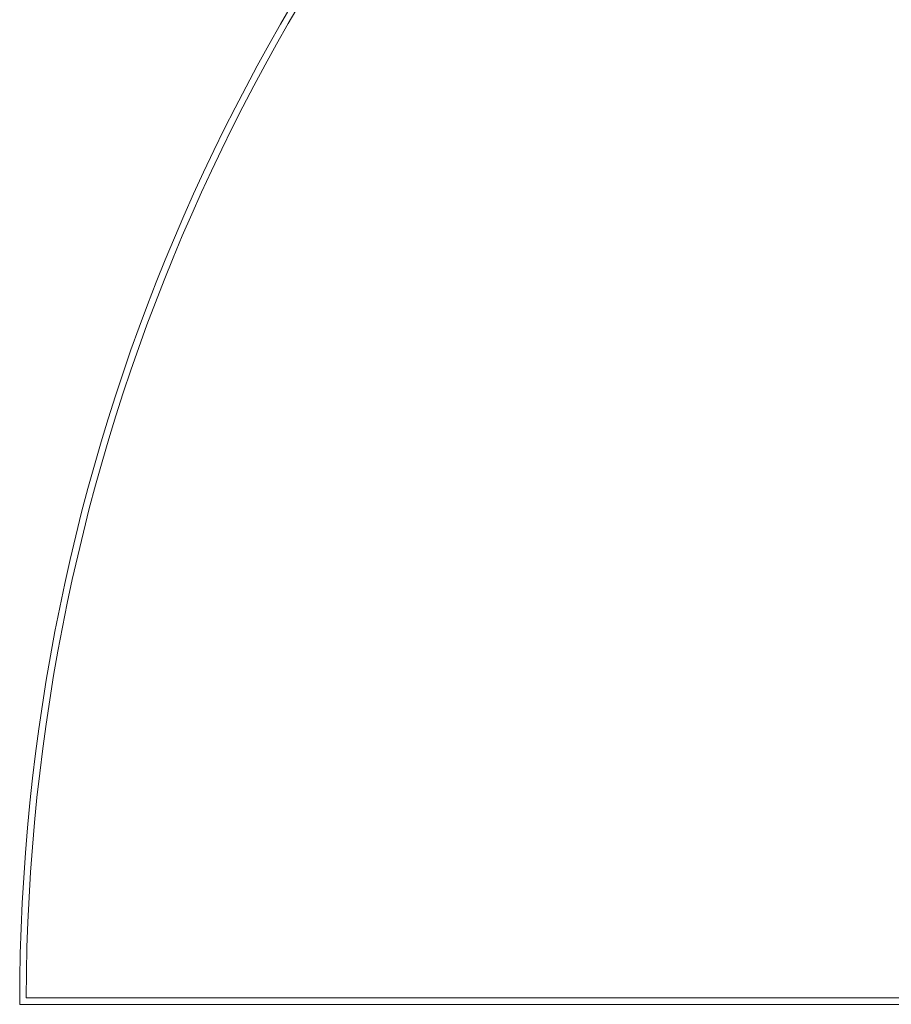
# Model space of a CAD drawing. Header units: inches. Extents: x 5.4 to 76.9, y 20.5 to 56.2.
# Tile 1 of 9: x 5.4 to 21.3, y 20.5 to 38.4. Entities that reach past the tile are written whole.
import ezdxf

# ---------------------------------------------------------------- set-up
doc = ezdxf.new("R2010")
doc.units = ezdxf.units.IN
doc.header["$MEASUREMENT"] = 0
doc.linetypes.add('SLD-Solid', pattern=[0])

msp = doc.modelspace()

# ---------------------------------------------------------------- linework, layer by layer
at = {"color": 7, "linetype": 'SLD-Solid', "lineweight": 15}
for p, q in [((5.541, 20.603), (76.805, 20.603)), ((5.541, 20.603), (76.805, 20.603)), ((5.423, 20.484), (76.923, 20.484))]:
    msp.add_line(p, q, dxfattribs=at)
for radius, start, end in [(35.75, 0, 180), (35.632, 0.1899, 179.8101), (35.632, 0.1899, 179.8101)]:
    msp.add_arc((41.173, 20.484), radius, start, end, dxfattribs=at)

doc.saveas('drawing.dxf')
